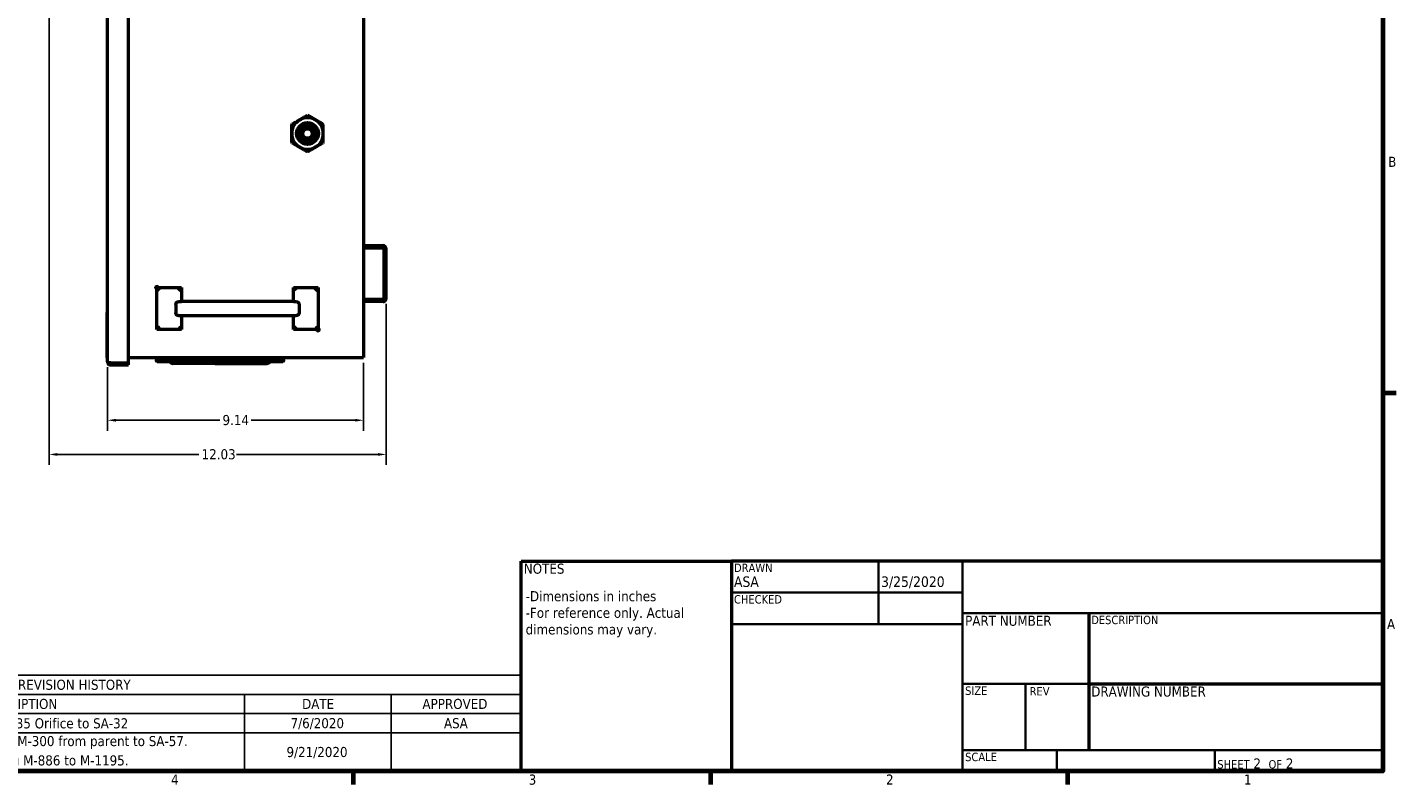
# Model space of a CAD drawing. Header units: inches. Extents: x 0 to 102, y 2 to 64.
# Tile 4 of 13: x 52 to 101, y 3 to 30. Entities that reach past the tile are written whole.
import ezdxf
from ezdxf.enums import TextEntityAlignment as Align

# ---------------------------------------------------------------- set-up
doc = ezdxf.new("R2010")
doc.units = ezdxf.units.IN
doc.header["$LTSCALE"] = 3
doc.header["$MEASUREMENT"] = 0
for name, color, linetype, lineweight in [('Border (ANSI)', 7, 'Continuous', 70), ('Dimension (ANSI)', 7, 'Continuous', 25), ('Symbol (ANSI)', 7, 'Continuous', 25), ('Title (ANSI)', 7, 'Continuous', 50), ('Visible (ANSI)', 7, 'Continuous', 50)]:
    doc.layers.add(name, color=color, linetype=linetype, lineweight=lineweight)
doc.styles.add('Note Text (ANSI)', font='tahoma.ttf')
doc.styles.get("Standard").update_dxf_attribs({"font": 'tahoma.ttf'})
doc.styles.add('Text Style38', font='tahoma.ttf')
doc.styles.add('Text Style39', font='tahoma.ttf')
doc.dimstyles.new('Default (ANSI)', dxfattribs={"dimscale": 3, "dimtxt": 0.12, "dimasz": 0.098425, "dimexe": 0.125, "dimexo": 0.0625, "dimgap": 0.031496, "dimtad": 0, "dimtih": 1, "dimtoh": 1, "dimrnd": 1e-08, "dimzin": 4, "dimdsep": 46, "dimtxsty": 'Note Text (ANSI)', "dimcen": 0.09, "dimdle": 0.393701, "dimclrd": 256, "dimclre": 256, "dimclrt": 256, "dimadec": 0, "dimazin": 1, "dimtfac": 1, "dimtofl": 0, "dimtmove": 0, "dimatfit": 3, "dimfxl": 1, "dimtolj": 1, "dimtzin": 4, "dimlwd": -1, "dimlwe": -1, "dimarcsym": 0})

# ---------------------------------------------------------------- blocks, each defined once
blk = doc.blocks.new('Borders Default Border')
at = {"layer": 'Border (ANSI)'}
for p, q in [((33.5, 5.5), (33.66, 5.5)), ((21.25, 1), (21.25, 0.84)), ((25.5, 1), (25.5, 0.84)), ((29.75, 1), (29.75, 0.84))]:
    blk.add_line(p, q, dxfattribs=at)
at = {"layer": 'Border (ANSI)', "flags": 128}
blk.add_lwpolyline([(0.5, 1), (0.5, 21), (33.5, 21), (33.5, 1), (0.5, 1)], dxfattribs=at)
at = {"layer": 'Border (ANSI)', "char_height": 0.12, "attachment_point": 7, "style": 'Note Text (ANSI)'}
for s, insert in [('B', (33.563, 8.19)), ('A', (33.549, 2.69)), ('4', (19.083, 0.84)), ('3', (23.338, 0.837)), ('2', (27.589, 0.84)), ('1', (31.848, 0.84))]:
    blk.add_mtext(s, dxfattribs=dict(at, insert=insert))
blk = doc.blocks.new('Title Blocks ECS Standard w Comments')
at = {"layer": 'Title (ANSI)'}
for p, q in [((2.182, 4.756), (2.182, 7.256)), ((2.182, 7.256), (4.682, 7.256)), ((4.682, 7.256), (4.682, 4.756)), ((12.432, 7.256), (4.682, 7.256)), ((4.682, 7.256), (4.682, 4.756)), ((12.432, 4.756), (12.432, 7.256)), ((8.932, 6.636), (8.932, 5.006)), ((8.932, 5.794), (12.432, 5.794)), ((4.682, 4.756), (2.182, 4.756)), ((4.682, 4.756), (12.432, 4.756))]:
    blk.add_line(p, q, dxfattribs=at)
at = {"layer": 'Title (ANSI)', "lineweight": 35}
for p, q in [((6.432, 6.506), (6.432, 7.256)), ((7.432, 4.756), (7.432, 7.256)), ((4.682, 6.881), (7.432, 6.881)), ((7.432, 6.636), (12.432, 6.636)), ((4.682, 6.506), (7.432, 6.506)), ((8.932, 5.794), (7.432, 5.794)), ((8.182, 5.006), (8.182, 5.794)), ((12.432, 5.006), (7.432, 5.006)), ((8.552, 5.006), (8.552, 4.756)), ((10.432, 5.006), (10.432, 4.756))]:
    blk.add_line(p, q, dxfattribs=at)
at = {"layer": 'Title (ANSI)', "style": 'Text Style38'}
for s, p in [('DRAWN', (4.712, 7.226)), ('CHECKED', (4.712, 6.851)), ('DESCRIPTION', (8.962, 6.606)), ('SIZE', (7.462, 5.764)), ('REV', (8.229, 5.757)), ('SCALE', (7.462, 4.976))]:
    blk.add_text(s, height=0.1, dxfattribs=at).set_placement(p, align=Align.TOP_LEFT)
at = {"layer": 'Title (ANSI)', "char_height": 0.12, "style": 'Note Text (ANSI)'}
for s, insert, attachment_point in [('\\fTahoma|b0|i0;NOTES', (2.212, 7.226), 1), ('\\fTahoma|b0|i0;PART NUMBER', (7.462, 6.606), 1), ('\\fTahoma|b0|i0;DRAWING NUMBER', (8.962, 5.764), 1), ('\\fTahoma|b0|i0;\\H0.1000;SHEET\\fTahoma|b0|i0;\\H0.1200; 2  \\fTahoma|b0|i0;\\H0.1000;OF\\fTahoma|b0|i0;\\H0.1200; 2 ', (10.462, 4.786), 7)]:
    blk.add_mtext(s, dxfattribs=dict(at, insert=insert, attachment_point=attachment_point))
at = {"layer": 'Title (ANSI)', "lineweight": 30, "flags": 63}
for tag, height, p in [('COMMENTS', 0.12, (2.212, 7.006)), ('DESCRIPTION', 0.125, (8.962, 6.386))]:
    blk.add_attdef(tag, text='', height=height, dxfattribs=at).set_placement(p, align=Align.TOP_LEFT)
at = {"layer": 'Title (ANSI)', "style": 'Text Style39'}
for tag, p in [('AUTHOR', (4.712, 6.911)), ('CREATION_DATE', (6.462, 6.911)), ('CHECKED_BY', (4.712, 6.536)), ('CHECKED_DATE', (6.462, 6.536))]:
    blk.add_attdef(tag, text='', height=0.125, dxfattribs=at).set_placement(p, align=Align.BOTTOM_LEFT)
at = {"layer": 'Title (ANSI)', "lineweight": 30, "flags": 63}
for tag, p in [('COMPANY', (9.932, 6.946)), ('Sheet_Size', (7.807, 5.381)), ('REVISION_NUMBER', (8.557, 5.381)), ('<DRAWING_NUMBER>', (10.682, 5.4))]:
    blk.add_attdef(tag, text='', height=0.24, dxfattribs=at).set_placement(p, align=Align.MIDDLE_CENTER)
blk.add_attdef('PART_NUMBER', text='', height=0.24, dxfattribs=at).set_placement((7.462, 6.223), align=Align.MIDDLE_LEFT)
blk.add_attdef('Initial_View_Scale', text='', height=0.12, dxfattribs=at).set_placement((8.522, 4.786), align=Align.BOTTOM_RIGHT)
blk = doc.blocks.new('REVISION HISTORY')
at = {"layer": 'Symbol (ANSI)'}
for p, q in [((12.714, 2.143), (23.25, 2.143)), ((12.714, 2.143), (12.714, 1.914)), ((23.25, 2.143), (23.25, 1.914)), ((12.714, 1.914), (23.25, 1.914)), ((12.714, 1.914), (12.714, 1.686)), ((14.597, 1.914), (14.597, 1.686)), ((19.957, 1.914), (19.957, 1.686)), ((21.703, 1.914), (21.703, 1.686)), ((23.25, 1.914), (23.25, 1.686)), ((12.714, 1.686), (23.25, 1.686)), ((12.714, 1.686), (12.714, 1)), ((14.597, 1.686), (14.597, 1)), ((19.957, 1.686), (19.957, 1)), ((21.703, 1.686), (21.703, 1)), ((23.25, 1.686), (23.25, 1)), ((12.714, 1.457), (23.25, 1.457)), ((12.714, 1), (23.25, 1))]:
    blk.add_line(p, q, dxfattribs=at)
at = {"layer": 'Symbol (ANSI)', "char_height": 0.12, "attachment_point": 7, "style": 'Note Text (ANSI)'}
for s, insert in [('REVISION HISTORY', (17.262, 1.966)), ('REV', (13.52, 1.74)), ('DESCRIPTION', (16.772, 1.738)), ('DATE', (20.642, 1.74)), ('APPROVED', (22.074, 1.738)), ('0', (13.617, 1.509)), ('ECR-002: Added #35 Orifice to SA-32', (15.918, 1.507)), ('7/6/2020', (20.505, 1.496)), ('ASA', (22.33, 1.509)), ('1', (13.629, 1.168)), ('ECR-004: Moved M-1055 and M-300 from parent to SA-57.', (15.148, 1.264)), ('9/21/2020', (20.457, 1.153)), ('ECR-007: Changing M-886 to M-1195.', (15.904, 1.034))]:
    blk.add_mtext(s, dxfattribs=dict(at, insert=insert))
blk = doc.blocks.new('*D10')
at = {"layer": 'Defpoints', "color": 0, "transparency": 16777216}
for p in [(52.897, 34.074), (64.931, 19.874), (64.931, 14.306)]:
    blk.add_point(p, dxfattribs=at)
at = {"layer": 'Dimension (ANSI)', "transparency": 16777216}
for p, q in [((52.897, 33.887), (52.897, 13.931)), ((64.931, 19.686), (64.931, 13.931)), ((53.193, 14.306), (58.245, 14.306)), ((64.635, 14.306), (59.583, 14.306))]:
    blk.add_line(p, q, dxfattribs=at)
for points in [[(53.193, 14.355), (53.193, 14.256), (52.897, 14.306)], [(64.635, 14.355), (64.635, 14.256), (64.931, 14.306)]]:
    blk.add_solid(points, dxfattribs=at)
at = {"layer": 'Dimension (ANSI)', "transparency": 16777216, "insert": (58.34, 14.493), "char_height": 0.36, "attachment_point": 1, "style": 'Note Text (ANSI)'}
blk.add_mtext('\\A1;12.03', dxfattribs=at)
blk = doc.blocks.new('*D11')
at = {"layer": 'Defpoints', "color": 0, "transparency": 16777216}
for p in [(54.984, 17.612), (64.12, 17.76), (64.12, 15.526)]:
    blk.add_point(p, dxfattribs=at)
at = {"layer": 'Dimension (ANSI)', "transparency": 16777216}
for p, q in [((54.984, 17.425), (54.984, 15.151)), ((64.12, 17.573), (64.12, 15.151)), ((55.279, 15.526), (58.991, 15.526)), ((63.824, 15.526), (60.112, 15.526))]:
    blk.add_line(p, q, dxfattribs=at)
for points in [[(55.279, 15.576), (55.279, 15.477), (54.984, 15.526)], [(63.824, 15.576), (63.824, 15.477), (64.12, 15.526)]]:
    blk.add_solid(points, dxfattribs=at)
at = {"layer": 'Dimension (ANSI)', "transparency": 16777216, "insert": (59.086, 15.714), "char_height": 0.36, "attachment_point": 1, "style": 'Note Text (ANSI)'}
blk.add_mtext('\\A1;9.14', dxfattribs=at)

msp = doc.modelspace()

# ---------------------------------------------------------------- linework, layer by layer
at = {"layer": 'Visible (ANSI)'}
for p, q in [((54.984, 17.612), (54.984, 53.783)), ((55.734, 17.573), (55.734, 53.823)), ((64.12, 53.76), (64.12, 17.76)), ((62.12, 25.977), (62.12, 25.976)), ((64.12, 21.76), (64.817, 21.76)), ((64.12, 21.686), (64.817, 21.686)), ((64.857, 19.874), (64.857, 21.647)), ((64.931, 19.874), (64.931, 21.647)), ((56.745, 20.26), (57.62, 20.26)), ((56.745, 18.76), (56.745, 20.26)), ((56.845, 20.16), (56.745, 20.26)), ((57.52, 20.16), (57.62, 20.26)), ((57.62, 20.26), (57.62, 19.76)), ((61.62, 20.26), (62.495, 20.26)), ((61.62, 19.76), (61.62, 20.26)), ((61.72, 20.16), (61.62, 20.26)), ((62.395, 20.16), (62.495, 20.26)), ((62.495, 20.26), (62.495, 18.76)), ((57.418, 19.66), (57.418, 19.36)), ((57.519, 19.76), (57.62, 19.76)), ((58.81, 19.76), (57.62, 19.76)), ((60.429, 19.76), (58.81, 19.76)), ((61.62, 19.76), (60.429, 19.76)), ((61.62, 19.76), (61.72, 19.76)), ((61.821, 19.66), (61.821, 19.36)), ((64.817, 19.834), (64.12, 19.834)), ((64.817, 19.76), (64.12, 19.76)), ((54.984, 19.374), (54.974, 19.374)), ((54.974, 17.749), (54.974, 19.374)), ((57.519, 19.26), (57.62, 19.26)), ((57.62, 19.26), (57.62, 18.76)), ((57.62, 19.26), (58.81, 19.26)), ((58.81, 19.26), (60.429, 19.26)), ((60.429, 19.26), (61.62, 19.26)), ((61.62, 18.76), (61.62, 19.26)), ((61.62, 19.26), (61.72, 19.26)), ((56.845, 18.86), (56.745, 18.76)), ((57.62, 18.76), (56.745, 18.76)), ((57.52, 18.86), (57.62, 18.76)), ((61.72, 18.86), (61.62, 18.76)), ((62.495, 18.76), (61.62, 18.76)), ((62.395, 18.86), (62.495, 18.76)), ((54.984, 17.749), (54.974, 17.749)), ((55.734, 17.76), (64.006, 17.76)), ((56.786, 17.697), (56.758, 17.697)), ((56.758, 17.627), (57.207, 17.627)), ((56.809, 17.69), (57.061, 17.69)), ((57.061, 17.69), (57.065, 17.69)), ((57.065, 17.69), (57.135, 17.69)), ((57.226, 17.603), (57.173, 17.668)), ((57.281, 17.648), (57.228, 17.713)), ((60.755, 17.697), (57.241, 17.697)), ((57.414, 17.627), (57.319, 17.627)), ((57.414, 17.627), (60.582, 17.627)), ((60.582, 17.627), (60.676, 17.627)), ((60.715, 17.648), (60.767, 17.713)), ((60.77, 17.603), (60.822, 17.668)), ((60.788, 17.627), (61.238, 17.627)), ((60.931, 17.69), (60.86, 17.69)), ((60.931, 17.69), (60.935, 17.69)), ((60.935, 17.69), (61.187, 17.69)), ((61.238, 17.697), (61.209, 17.697)), ((64.006, 17.76), (64.12, 17.76)), ((55.097, 17.573), (54.991, 17.573)), ((54.991, 17.573), (55.097, 17.573)), ((55.097, 17.573), (55.734, 17.573)), ((55.097, 17.573), (55.734, 17.573)), ((55.097, 17.499), (55.734, 17.499)), ((55.734, 17.499), (55.734, 17.573)), ((58.823, 17.556), (57.319, 17.556)), ((58.823, 17.556), (59.172, 17.556)), ((59.172, 17.556), (60.676, 17.556))]:
    msp.add_line(p, q, dxfattribs=at)
for radius in [0.391, 0.312, 0.298, 0.198, 0.17]:
    msp.add_circle((62.12, 25.76), radius, dxfattribs=at)
for centre, radius, start, end in [((62.12, 25.76), 0.563, 120, 180), ((62.12, 25.76), 0.334, 144.0525, 189.0525), ((62.12, 25.76), 0.563, 60, 120), ((62.12, 25.76), 0.375, 90, 135), ((62.12, 25.76), 0.563, 0, 60), ((62.12, 25.76), 0.563, 180, 240), ((62.12, 25.76), 0.269, 192.2215, 242.6272), ((62.12, 25.76), 0.563, 300, 0), ((62.12, 25.76), 0.563, 240, 300), ((64.817, 21.647), 0.113, 0, 90), ((64.817, 21.647), 0.0394, 0, 90), ((56.745, 20.26), 0.045, 0, 270), ((64.817, 19.874), 0.0394, 270, 0), ((64.817, 19.874), 0.113, 270, 0), ((62.495, 18.76), 0.045, 180, 90), ((55.097, 17.612), 0.113, 180, 200.331), ((56.758, 17.662), 0.0354, 90, 270), ((56.809, 17.725), 0.0354, 90, 270), ((57.061, 17.725), 0.0354, 270, 90), ((60.935, 17.725), 0.0354, 90, 270), ((61.187, 17.725), 0.0354, 270, 90), ((61.238, 17.662), 0.0354, 270, 90), ((55.097, 17.612), 0.113, 200.331, 270), ((55.097, 17.612), 0.0394, 266.3771, 270)]:
    msp.add_arc(centre, radius, start, end, dxfattribs=at)
msp.add_ellipse((55.097, 17.612), major_axis=(-0.113, 0), ratio=0.998002, start_param=0, end_param=0.354842, dxfattribs=at)
for points, weights in [([(61.838, 26.248), (61.969, 26.323), (62.12, 26.41)], [1.63796447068, 1.63796447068, 1.52036391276]), ([(62.401, 26.248), (62.27, 26.323), (62.12, 26.41)], [1.63796447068, 1.63796447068, 1.52036391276]), ([(61.557, 26.085), (61.708, 26.172), (61.838, 26.248)], [1.52036391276, 1.63796447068, 1.63796447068]), ([(61.557, 25.76), (61.557, 25.911), (61.557, 26.085)], [1.63796447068, 1.63796447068, 1.52036391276]), ([(62.682, 26.085), (62.531, 26.172), (62.401, 26.248)], [1.52036391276, 1.63796447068, 1.63796447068]), ([(62.682, 25.76), (62.682, 25.911), (62.682, 26.085)], [1.63796447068, 1.63796447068, 1.52036391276]), ([(61.557, 25.436), (61.557, 25.61), (61.557, 25.76)], [1.52036391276, 1.63796447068, 1.63796447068]), ([(61.838, 25.273), (61.708, 25.349), (61.557, 25.436)], [1.63796447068, 1.63796447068, 1.52036391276]), ([(62.682, 25.436), (62.531, 25.349), (62.401, 25.273)], [1.52036391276, 1.63796447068, 1.63796447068]), ([(62.682, 25.436), (62.682, 25.61), (62.682, 25.76)], [1.52036391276, 1.63796447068, 1.63796447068]), ([(62.12, 25.111), (61.969, 25.198), (61.838, 25.273)], [1.52036391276, 1.63796447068, 1.63796447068]), ([(62.401, 25.273), (62.27, 25.198), (62.12, 25.111)], [1.63796447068, 1.63796447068, 1.52036391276])]:
    msp.add_rational_spline(points, weights, degree=2, dxfattribs=at)
msp.add_rational_spline([(62.12, 26.135), (62.275, 26.135), (62.385, 26.026), (62.495, 25.916), (62.495, 25.76), (62.495, 25.605), (62.385, 25.495), (62.275, 25.385), (62.12, 25.385), (61.964, 25.385), (61.855, 25.495), (61.745, 25.605), (61.745, 25.76), (61.745, 25.916), (61.855, 26.026)], [1, 0.923879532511, 1, 0.923879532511, 1, 0.923879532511, 1, 0.923879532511, 1, 0.923879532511, 1, 0.923879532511, 1, 0.923879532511, 1], degree=2, knots=[0.04, 0.04, 0.04, 0.045, 0.045, 0.05, 0.05, 0.055, 0.055, 0.06, 0.06, 0.065, 0.065, 0.07, 0.07, 0.075, 0.075, 0.075], dxfattribs=at)
for points, knots in [([(61.855, 26.026), (61.834, 26.005), (61.817, 25.982), (61.788, 25.934), (61.777, 25.909), (61.754, 25.839), (61.748, 25.792), (61.753, 25.697), (61.765, 25.649), (61.808, 25.561), (61.837, 25.525), (61.903, 25.464), (61.945, 25.438), (62.037, 25.405), (62.082, 25.399), (62.168, 25.401), (62.215, 25.412), (62.299, 25.449), (62.336, 25.474), (62.383, 25.522), (62.398, 25.539), (62.435, 25.595), (62.453, 25.637), (62.472, 25.727), (62.473, 25.774), (62.456, 25.863), (62.439, 25.904), (62.391, 25.98), (62.359, 26.014), (62.285, 26.065), (62.245, 26.082), (62.159, 26.102), (62.113, 26.104), (62.026, 26.089), (61.986, 26.073), (61.93, 26.039), (61.911, 26.025), (61.878, 25.994), (61.862, 25.976), (61.849, 25.957)], [-5.297223, -5.297223, -5.297223, -5.297223, -5.14644, -5.14644, -5.001588, -5.001588, -4.754793, -4.754793, -4.495216, -4.495216, -4.235881, -4.235881, -3.938526, -3.938526, -3.636043, -3.636043, -3.272475, -3.272475, -2.930796, -2.930796, -2.755734, -2.755734, -2.408039, -2.408039, -2.050315, -2.050315, -1.709562, -1.709562, -1.35835, -1.35835, -1.024453, -1.024453, -0.679626, -0.679626, -0.352475, -0.352475, -0.17809, -0.17809, 0, 0, 0, 0]), ([(61.789, 25.708), (61.783, 25.737), (61.78, 25.766), (61.782, 25.827), (61.787, 25.856), (61.809, 25.925), (61.829, 25.964), (61.869, 26.015), (61.885, 26.032), (61.932, 26.072), (61.965, 26.093), (62.02, 26.116), (62.038, 26.122), (62.084, 26.132), (62.106, 26.135), (62.12, 26.135)], [-0.8317328, -0.8317328, -0.8317328, -0.8317328, -0.710598, -0.710598, -0.5951964, -0.5951964, -0.4274163, -0.4274163, -0.3386691, -0.3386691, -0.1845043, -0.1845043, -0.1061235, -0.1061235, 0, 0, 0, 0]), ([(62.269, 25.59), (62.252, 25.575), (62.234, 25.562), (62.193, 25.543), (62.171, 25.536), (62.119, 25.528), (62.088, 25.529), (62.045, 25.54), (62.03, 25.545), (62.003, 25.558), (61.99, 25.565), (61.965, 25.583), (61.954, 25.593), (61.922, 25.627), (61.905, 25.654), (61.884, 25.714), (61.879, 25.745), (61.882, 25.809), (61.889, 25.839), (61.909, 25.882), (61.917, 25.896), (61.936, 25.921), (61.946, 25.933), (61.981, 25.965), (62.008, 25.981), (62.067, 26.004), (62.098, 26.009), (62.146, 26.009), (62.162, 26.007), (62.194, 26), (62.209, 25.995), (62.24, 25.982), (62.254, 25.974), (62.281, 25.955), (62.293, 25.945), (62.316, 25.921), (62.327, 25.908), (62.354, 25.867), (62.366, 25.836), (62.379, 25.772), (62.379, 25.739), (62.37, 25.69), (62.365, 25.674), (62.352, 25.643), (62.345, 25.628), (62.326, 25.599), (62.315, 25.586), (62.28, 25.549), (62.252, 25.53), (62.19, 25.503), (62.157, 25.495), (62.101, 25.493), (62.079, 25.495), (62.036, 25.504), (62.016, 25.512), (61.996, 25.521)], [0, 0, 0, 0, 0.170465, 0.170465, 0.344365, 0.344365, 0.574068, 0.574068, 0.687977, 0.687977, 0.803031, 0.803031, 0.919603, 0.919603, 1.158852, 1.158852, 1.398792, 1.398792, 1.636602, 1.636602, 1.754364, 1.754364, 1.873365, 1.873365, 2.109111, 2.109111, 2.34971, 2.34971, 2.47226, 2.47226, 2.595075, 2.595075, 2.720471, 2.720471, 2.841866, 2.841866, 2.96948, 2.96948, 3.21607, 3.21607, 3.466618, 3.466618, 3.59603, 3.59603, 3.722999, 3.722999, 3.855015, 3.855015, 4.111028, 4.111028, 4.369368, 4.369368, 4.538186, 4.538186, 4.706161, 4.706161, 4.706161, 4.706161]), ([(62.12, 25.976), (62.151, 25.976), (62.183, 25.969), (62.212, 25.955), (62.241, 25.942), (62.266, 25.922), (62.286, 25.897), (62.307, 25.873), (62.321, 25.844), (62.329, 25.813), (62.337, 25.782), (62.338, 25.749), (62.331, 25.718), (62.325, 25.687), (62.312, 25.657), (62.293, 25.632), (62.274, 25.606), (62.25, 25.585), (62.222, 25.57), (62.194, 25.555), (62.162, 25.546), (62.13, 25.544), (62.098, 25.543), (62.066, 25.548), (62.037, 25.56), (62.007, 25.573), (61.981, 25.591), (61.959, 25.615), (61.938, 25.639), (61.922, 25.667), (61.912, 25.697), (61.903, 25.728), (61.901, 25.761), (61.905, 25.792), (61.91, 25.824), (61.922, 25.854), (61.939, 25.881), (61.957, 25.907), (61.981, 25.93), (62.008, 25.946), (62.036, 25.963), (62.067, 25.973), (62.098, 25.976), (62.13, 25.98), (62.163, 25.976), (62.193, 25.965), (62.223, 25.954), (62.251, 25.937), (62.273, 25.914), (62.296, 25.891), (62.314, 25.864), (62.324, 25.834), (62.335, 25.803), (62.339, 25.771), (62.336, 25.739), (62.333, 25.707), (62.323, 25.676), (62.306, 25.648), (62.29, 25.621), (62.267, 25.597), (62.241, 25.579), (62.214, 25.561), (62.183, 25.55), (62.152, 25.545), (62.12, 25.54), (62.087, 25.542), (62.056, 25.552), (62.026, 25.561), (61.997, 25.577), (61.973, 25.599), (61.949, 25.62), (61.93, 25.647), (61.918, 25.677), (61.906, 25.707), (61.9, 25.739), (61.902, 25.771), (61.903, 25.803), (61.912, 25.835), (61.927, 25.863), (61.942, 25.892), (61.964, 25.917), (61.989, 25.936), (62.015, 25.955), (62.045, 25.969), (62.077, 25.975), (62.109, 25.981), (62.142, 25.981), (62.173, 25.973), (62.204, 25.965), (62.234, 25.95), (62.259, 25.93), (62.284, 25.909), (62.304, 25.883), (62.318, 25.854), (62.332, 25.825), (62.339, 25.793), (62.339, 25.76), (62.339, 25.728), (62.332, 25.696), (62.318, 25.667), (62.304, 25.637), (62.284, 25.611), (62.259, 25.591), (62.234, 25.57), (62.204, 25.555), (62.173, 25.547), (62.142, 25.539), (62.109, 25.539), (62.077, 25.545), (62.045, 25.551), (62.015, 25.564), (61.989, 25.584), (61.963, 25.603), (61.941, 25.628), (61.926, 25.657), (61.91, 25.685), (61.901, 25.717), (61.9, 25.75), (61.898, 25.782), (61.904, 25.815), (61.916, 25.845), (61.929, 25.875), (61.948, 25.902), (61.972, 25.924), (61.996, 25.945), (62.025, 25.962), (62.056, 25.971), (62.087, 25.981), (62.12, 25.983), (62.152, 25.979), (62.184, 25.974), (62.215, 25.962), (62.242, 25.944), (62.269, 25.926), (62.292, 25.902), (62.309, 25.874), (62.326, 25.846), (62.336, 25.814), (62.34, 25.782), (62.343, 25.75), (62.339, 25.717), (62.328, 25.686), (62.317, 25.655), (62.299, 25.627), (62.276, 25.604), (62.253, 25.581), (62.225, 25.563), (62.194, 25.552), (62.164, 25.541), (62.13, 25.537), (62.098, 25.54), (62.066, 25.543), (62.034, 25.554), (62.006, 25.57), (61.978, 25.587), (61.954, 25.61), (61.935, 25.637), (61.917, 25.664), (61.905, 25.696), (61.9, 25.728), (61.895, 25.76), (61.898, 25.794), (61.907, 25.825), (61.917, 25.856), (61.933, 25.885), (61.955, 25.91), (61.977, 25.934), (62.004, 25.953), (62.035, 25.966), (62.065, 25.978), (62.098, 25.984), (62.131, 25.982), (62.163, 25.981), (62.196, 25.972), (62.225, 25.957), (62.253, 25.941), (62.279, 25.919), (62.298, 25.893), (62.318, 25.867), (62.332, 25.836), (62.338, 25.804), (62.345, 25.772), (62.344, 25.738), (62.336, 25.706), (62.328, 25.674), (62.313, 25.644), (62.292, 25.619), (62.271, 25.594), (62.245, 25.573), (62.215, 25.559), (62.185, 25.545), (62.153, 25.537), (62.12, 25.537), (62.087, 25.537), (62.054, 25.544), (62.024, 25.559), (61.994, 25.573), (61.968, 25.593), (61.947, 25.619), (61.926, 25.644), (61.911, 25.674), (61.903, 25.706), (61.895, 25.738), (61.894, 25.772), (61.9, 25.804), (61.907, 25.836), (61.92, 25.867), (61.94, 25.894), (61.96, 25.92), (61.985, 25.942), (62.014, 25.958), (62.043, 25.973), (62.076, 25.982), (62.109, 25.984), (62.142, 25.986), (62.175, 25.98), (62.205, 25.967), (62.236, 25.955), (62.264, 25.935), (62.286, 25.911), (62.308, 25.887), (62.325, 25.857), (62.334, 25.826), (62.344, 25.794), (62.347, 25.76), (62.342, 25.727), (62.337, 25.695), (62.325, 25.663), (62.306, 25.636), (62.288, 25.608), (62.264, 25.585), (62.235, 25.568), (62.207, 25.551), (62.175, 25.54), (62.142, 25.537), (62.109, 25.533), (62.075, 25.537), (62.044, 25.549), (62.013, 25.56), (61.984, 25.578), (61.961, 25.601), (61.937, 25.625), (61.919, 25.653), (61.908, 25.684), (61.896, 25.716), (61.892, 25.749), (61.895, 25.782), (61.899, 25.815), (61.909, 25.848), (61.926, 25.876), (61.943, 25.905), (61.967, 25.929), (61.994, 25.948), (62.022, 25.966), (62.054, 25.979), (62.087, 25.984), (62.119, 25.989), (62.153, 25.986), (62.185, 25.976), (62.217, 25.967), (62.247, 25.95), (62.271, 25.928), (62.296, 25.905), (62.316, 25.878), (62.329, 25.847), (62.341, 25.816), (62.347, 25.783), (62.346, 25.749), (62.344, 25.716), (62.335, 25.683), (62.319, 25.654), (62.306, 25.63), (62.289, 25.608), (62.269, 25.59)], [0, 0, 0, 0, 0.0078125, 0.0078125, 0.0078125, 0.015625, 0.015625, 0.015625, 0.0234375, 0.0234375, 0.0234375, 0.03125, 0.03125, 0.03125, 0.0390625, 0.0390625, 0.0390625, 0.046875, 0.046875, 0.046875, 0.0546875, 0.0546875, 0.0546875, 0.0625, 0.0625, 0.0625, 0.0703125, 0.0703125, 0.0703125, 0.078125, 0.078125, 0.078125, 0.0859375, 0.0859375, 0.0859375, 0.09375, 0.09375, 0.09375, 0.1015625, 0.1015625, 0.1015625, 0.109375, 0.109375, 0.109375, 0.1171875, 0.1171875, 0.1171875, 0.125, 0.125, 0.125, 0.1328125, 0.1328125, 0.1328125, 0.140625, 0.140625, 0.140625, 0.1484375, 0.1484375, 0.1484375, 0.15625, 0.15625, 0.15625, 0.1640625, 0.1640625, 0.1640625, 0.171875, 0.171875, 0.171875, 0.1796875, 0.1796875, 0.1796875, 0.1875, 0.1875, 0.1875, 0.1953125, 0.1953125, 0.1953125, 0.203125, 0.203125, 0.203125, 0.2109375, 0.2109375, 0.2109375, 0.21875, 0.21875, 0.21875, 0.2265625, 0.2265625, 0.2265625, 0.234375, 0.234375, 0.234375, 0.2421875, 0.2421875, 0.2421875, 0.25, 0.25, 0.25, 0.2578125, 0.2578125, 0.2578125, 0.265625, 0.265625, 0.265625, 0.2734375, 0.2734375, 0.2734375, 0.28125, 0.28125, 0.28125, 0.2890625, 0.2890625, 0.2890625, 0.296875, 0.296875, 0.296875, 0.3046875, 0.3046875, 0.3046875, 0.3125, 0.3125, 0.3125, 0.3203125, 0.3203125, 0.3203125, 0.328125, 0.328125, 0.328125, 0.3359375, 0.3359375, 0.3359375, 0.34375, 0.34375, 0.34375, 0.3515625, 0.3515625, 0.3515625, 0.359375, 0.359375, 0.359375, 0.3671875, 0.3671875, 0.3671875, 0.375, 0.375, 0.375, 0.3828125, 0.3828125, 0.3828125, 0.390625, 0.390625, 0.390625, 0.3984375, 0.3984375, 0.3984375, 0.40625, 0.40625, 0.40625, 0.4140625, 0.4140625, 0.4140625, 0.421875, 0.421875, 0.421875, 0.4296875, 0.4296875, 0.4296875, 0.4375, 0.4375, 0.4375, 0.4453125, 0.4453125, 0.4453125, 0.453125, 0.453125, 0.453125, 0.4609375, 0.4609375, 0.4609375, 0.46875, 0.46875, 0.46875, 0.4765625, 0.4765625, 0.4765625, 0.484375, 0.484375, 0.484375, 0.4921875, 0.4921875, 0.4921875, 0.5, 0.5, 0.5, 0.5078125, 0.5078125, 0.5078125, 0.515625, 0.515625, 0.515625, 0.5234375, 0.5234375, 0.5234375, 0.53125, 0.53125, 0.53125, 0.5390625, 0.5390625, 0.5390625, 0.546875, 0.546875, 0.546875, 0.5546875, 0.5546875, 0.5546875, 0.5625, 0.5625, 0.5625, 0.5703125, 0.5703125, 0.5703125, 0.578125, 0.578125, 0.578125, 0.5859375, 0.5859375, 0.5859375, 0.59375, 0.59375, 0.59375, 0.6015625, 0.6015625, 0.6015625, 0.609375, 0.609375, 0.609375, 0.6171875, 0.6171875, 0.6171875, 0.625, 0.625, 0.625, 0.6328125, 0.6328125, 0.6328125, 0.640625, 0.640625, 0.640625, 0.6484375, 0.6484375, 0.6484375, 0.65625, 0.65625, 0.65625, 0.6640625, 0.6640625, 0.6640625, 0.671875, 0.671875, 0.671875, 0.6796875, 0.6796875, 0.6796875, 0.6875, 0.6875, 0.6875, 0.6953125, 0.6953125, 0.6953125, 0.703125, 0.703125, 0.703125, 0.7095134, 0.7095134, 0.7095134, 0.7095134]), ([(62.12, 25.976), (62.088, 25.976), (62.056, 25.969), (62.028, 25.955), (61.999, 25.942), (61.973, 25.922), (61.953, 25.897), (61.933, 25.873), (61.918, 25.844), (61.91, 25.813), (61.903, 25.782), (61.902, 25.749), (61.908, 25.718), (61.914, 25.687), (61.927, 25.657), (61.946, 25.632), (61.965, 25.606), (61.99, 25.585), (62.018, 25.57), (62.046, 25.555), (62.077, 25.546), (62.109, 25.544), (62.113, 25.544), (62.116, 25.544), (62.12, 25.544)], [0, 0, 0, 0, 0.0078125, 0.0078125, 0.0078125, 0.015625, 0.015625, 0.015625, 0.0234375, 0.0234375, 0.0234375, 0.03125, 0.03125, 0.03125, 0.0390625, 0.0390625, 0.0390625, 0.046875, 0.046875, 0.046875, 0.0546875, 0.0546875, 0.0546875, 0.05555559, 0.05555559, 0.05555559, 0.05555559]), ([(62.007, 25.516), (61.985, 25.526), (61.965, 25.539), (61.94, 25.56), (61.933, 25.566), (61.919, 25.581), (61.911, 25.591), (61.894, 25.613), (61.886, 25.626), (61.869, 25.659), (61.862, 25.681), (61.857, 25.703)], [-0.6325069, -0.6325069, -0.6325069, -0.6325069, -0.4502388, -0.4502388, -0.38362, -0.38362, -0.2887042, -0.2887042, -0.1743402, -0.1743402, -0.000001, -0.000001, -0.000001, -0.000001]), ([(61.857, 25.703), (61.866, 25.671), (61.88, 25.647), (61.905, 25.61), (61.923, 25.591), (61.96, 25.561), (61.989, 25.54), (62.057, 25.52), (62.09, 25.516), (62.14, 25.521), (62.154, 25.524), (62.187, 25.534), (62.205, 25.542), (62.24, 25.563), (62.255, 25.576), (62.269, 25.59)], [0.000001, 0.000001, 0.000001, 0.000001, 0.259276, 0.259276, 0.631451, 0.631451, 0.939364, 0.939364, 1.132225, 1.132225, 1.203413, 1.203413, 1.311121, 1.311121, 1.415005, 1.415005, 1.415005, 1.415005]), ([(57.418, 19.66), (57.418, 19.673), (57.421, 19.687), (57.431, 19.71), (57.439, 19.722), (57.456, 19.74), (57.469, 19.748), (57.492, 19.757), (57.507, 19.76), (57.519, 19.76)], [-1.5097441, -1.5097441, -1.5097441, -1.5097441, -1.4158845, -1.4158845, -1.3217471, -1.3217471, -1.2272452, -1.2272452, -1.1323921, -1.1323921, -1.1323921, -1.1323921]), ([(61.72, 19.76), (61.733, 19.76), (61.748, 19.757), (61.77, 19.748), (61.783, 19.74), (61.8, 19.722), (61.809, 19.71), (61.818, 19.687), (61.821, 19.673), (61.821, 19.66)], [-0.3773519, -0.3773519, -0.3773519, -0.3773519, -0.2824988, -0.2824988, -0.187997, -0.187997, -0.0938595, -0.0938595, 0, 0, 0, 0]), ([(57.519, 19.26), (57.507, 19.26), (57.492, 19.263), (57.469, 19.273), (57.456, 19.281), (57.439, 19.298), (57.431, 19.311), (57.421, 19.334), (57.418, 19.348), (57.418, 19.36)], [-0.3773519, -0.3773519, -0.3773519, -0.3773519, -0.2824988, -0.2824988, -0.187997, -0.187997, -0.0938595, -0.0938595, 0, 0, 0, 0]), ([(61.821, 19.36), (61.821, 19.348), (61.818, 19.334), (61.809, 19.311), (61.8, 19.298), (61.783, 19.281), (61.77, 19.273), (61.748, 19.263), (61.733, 19.26), (61.72, 19.26)], [-1.5097441, -1.5097441, -1.5097441, -1.5097441, -1.4158845, -1.4158845, -1.3217471, -1.3217471, -1.2272452, -1.2272452, -1.1323921, -1.1323921, -1.1323921, -1.1323921]), ([(57.228, 17.713), (57.224, 17.718), (57.219, 17.724), (57.208, 17.733), (57.202, 17.738), (57.19, 17.746), (57.184, 17.749), (57.17, 17.755), (57.164, 17.757), (57.149, 17.76), (57.142, 17.76), (57.135, 17.76)], [2.4264204, 2.4264204, 2.4264204, 2.4264204, 2.5694548, 2.5694548, 2.7124893, 2.7124893, 2.8555237, 2.8555237, 2.9985582, 2.9985582, 3.1415927, 3.1415927, 3.1415927, 3.1415927]), ([(57.173, 17.668), (57.171, 17.671), (57.168, 17.674), (57.163, 17.679), (57.16, 17.681), (57.155, 17.684), (57.152, 17.685), (57.147, 17.688), (57.145, 17.688), (57.14, 17.689), (57.138, 17.69), (57.135, 17.69)], [2.4264204, 2.4264204, 2.4264204, 2.4264204, 2.5694548, 2.5694548, 2.7124893, 2.7124893, 2.8555237, 2.8555237, 2.9985582, 2.9985582, 3.1415927, 3.1415927, 3.1415927, 3.1415927]), ([(57.226, 17.603), (57.23, 17.598), (57.235, 17.592), (57.246, 17.583), (57.252, 17.578), (57.264, 17.57), (57.27, 17.567), (57.284, 17.561), (57.291, 17.559), (57.305, 17.556), (57.312, 17.556), (57.319, 17.556)], [5.568013, 5.568013, 5.568013, 5.568013, 5.7110475, 5.7110475, 5.8540819, 5.8540819, 5.9971164, 5.9971164, 6.1401509, 6.1401509, 6.2831853, 6.2831853, 6.2831853, 6.2831853]), ([(57.281, 17.648), (57.283, 17.645), (57.286, 17.642), (57.291, 17.637), (57.294, 17.635), (57.299, 17.632), (57.302, 17.631), (57.307, 17.629), (57.309, 17.628), (57.314, 17.627), (57.317, 17.627), (57.319, 17.627)], [5.568013, 5.568013, 5.568013, 5.568013, 5.7110475, 5.7110475, 5.8540819, 5.8540819, 5.9971164, 5.9971164, 6.1401509, 6.1401509, 6.2831853, 6.2831853, 6.2831853, 6.2831853]), ([(60.715, 17.648), (60.712, 17.645), (60.709, 17.642), (60.704, 17.637), (60.701, 17.635), (60.696, 17.632), (60.694, 17.631), (60.688, 17.629), (60.686, 17.628), (60.681, 17.627), (60.679, 17.627), (60.676, 17.627)], [5.568013, 5.568013, 5.568013, 5.568013, 5.7110475, 5.7110475, 5.8540819, 5.8540819, 5.9971164, 5.9971164, 6.1401509, 6.1401509, 6.2831853, 6.2831853, 6.2831853, 6.2831853]), ([(60.77, 17.603), (60.765, 17.598), (60.76, 17.592), (60.749, 17.583), (60.743, 17.578), (60.731, 17.57), (60.725, 17.567), (60.712, 17.561), (60.705, 17.559), (60.691, 17.556), (60.684, 17.556), (60.676, 17.556)], [5.568013, 5.568013, 5.568013, 5.568013, 5.7110475, 5.7110475, 5.8540819, 5.8540819, 5.9971164, 5.9971164, 6.1401509, 6.1401509, 6.2831853, 6.2831853, 6.2831853, 6.2831853]), ([(60.767, 17.713), (60.772, 17.718), (60.777, 17.724), (60.787, 17.733), (60.793, 17.738), (60.805, 17.746), (60.812, 17.749), (60.825, 17.755), (60.832, 17.757), (60.846, 17.76), (60.853, 17.76), (60.86, 17.76)], [2.4264204, 2.4264204, 2.4264204, 2.4264204, 2.5694548, 2.5694548, 2.7124893, 2.7124893, 2.8555237, 2.8555237, 2.9985582, 2.9985582, 3.1415927, 3.1415927, 3.1415927, 3.1415927]), ([(60.822, 17.668), (60.825, 17.671), (60.827, 17.674), (60.832, 17.679), (60.835, 17.681), (60.84, 17.684), (60.843, 17.685), (60.848, 17.688), (60.851, 17.688), (60.855, 17.689), (60.858, 17.69), (60.86, 17.69)], [2.4264204, 2.4264204, 2.4264204, 2.4264204, 2.5694548, 2.5694548, 2.7124893, 2.7124893, 2.8555237, 2.8555237, 2.9985582, 2.9985582, 3.1415927, 3.1415927, 3.1415927, 3.1415927])]:
    msp.add_open_spline(points, degree=3, knots=knots, dxfattribs=at)

# ---------------------------------------------------------------- block references
at = {"xscale": 3, "yscale": 3, "zscale": 3}
msp.add_blockref('Borders Default Border', (0, 0), dxfattribs=at)
msp.add_blockref('Title Blocks ECS Standard w Comments', (63.205, -11.269), dxfattribs=at).add_auto_attribs({'AUTHOR': 'ASA', 'CREATION_DATE': '3/25/2020'})
at = {"layer": 'Symbol (ANSI)', "xscale": 3, "yscale": 3, "zscale": 3}
msp.add_blockref('REVISION HISTORY', (0, 0), dxfattribs=at)

# ---------------------------------------------------------------- texts
at = {"layer": 'Symbol (ANSI)', "insert": (69.906, 9.426), "char_height": 0.36, "width": 6.92843, "attachment_point": 1, "line_spacing_factor": 0.987884, "style": 'Note Text (ANSI)'}
msp.add_mtext('\\fTahoma|b0|i0;-Dimensions in inches\\P\\fTahoma|b0|i0;-For reference only. Actual\\P\\fTahoma|b0|i0;dimensions may vary.', dxfattribs=at)

# ---------------------------------------------------------------- dimensions: what is measured, and where the dimension line sits
at = {"layer": 'Dimension (ANSI)'}
for base, p1, p2, picture, middle in [((64.931, 14.306), (52.897, 34.074), (64.931, 19.874), '*D10', (58.914, 14.306)), ((64.12, 15.526), (54.984, 17.612), (64.12, 17.76), '*D11', (59.552, 15.526))]:
    dim = msp.add_linear_dim(base=base, p1=p1, p2=p2, dimstyle='Default (ANSI)', override={"dimgap": 0.031496, "dimtih": 0, "dimtoh": 0, "dimdec": 2, "dimtol": 0, "dimlim": 0, "dimtp": 0, "dimtm": 0, "dimtdec": 2, "dimatfit": 1}, dxfattribs=at)
    dim.commit()
    dim.dimension.update_dxf_attribs({"geometry": picture, "text_midpoint": middle, "dimtype": 160})

doc.saveas('drawing.dxf')
